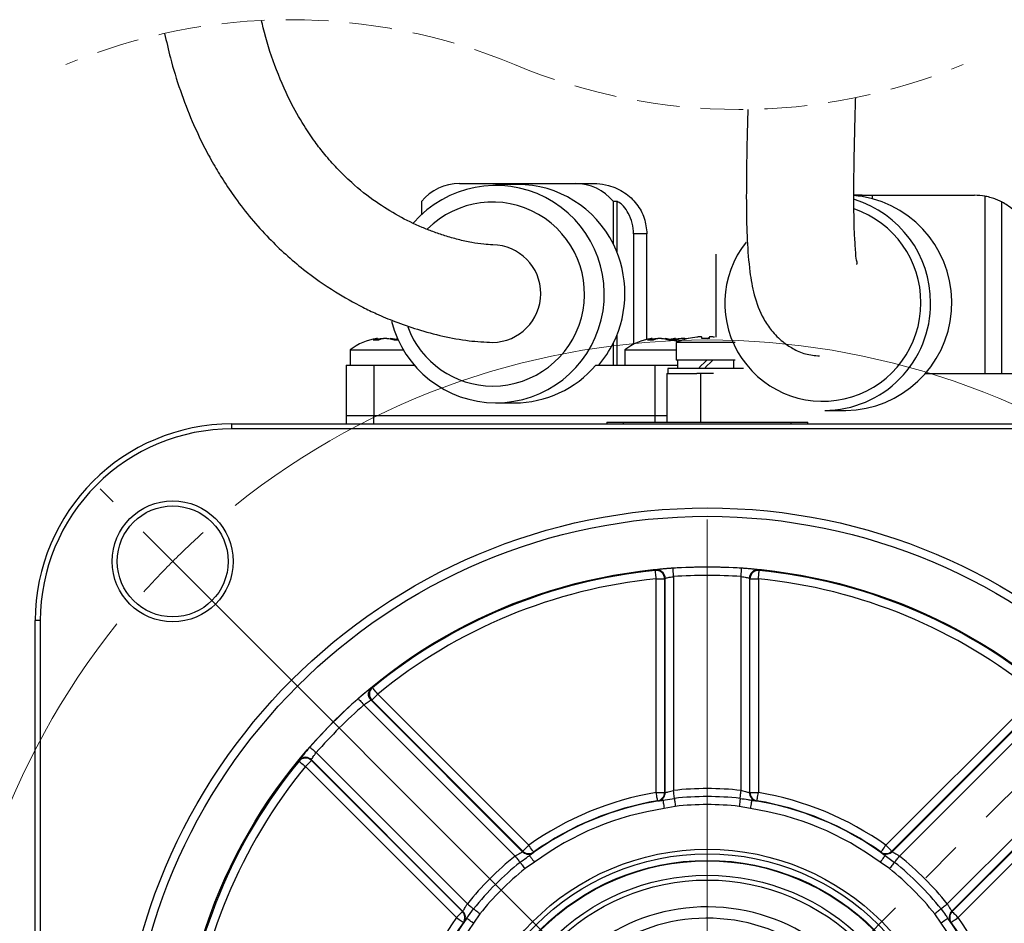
# Model space of a CAD drawing. Header units: millimetres. Extents: x 10 to 584, y 10 to 410.
# Tile 17 of 26: x 299 to 358, y 218 to 272. Entities that reach past the tile are written whole.
import ezdxf

# ---------------------------------------------------------------- set-up
doc = ezdxf.new("R2010")
doc.units = ezdxf.units.MM
doc.header["$LTSCALE"] = 2
for name, pattern in [('SLD-中心线', [34.29, 30.48, -1.27, 1.27, -1.27]), ('SLD-实线', [0]), ('SLD-虚线', [1.905, 1.27, -0.635])]:
    doc.linetypes.add(name, pattern=pattern)
doc.layers.add('细实线层', color=7, linetype='SLD-实线')
doc.styles.add('SLDTEXTSTYLE1', font='txt')
doc.dimstyles.new('SLDDIMSTYLE14', dxfattribs={"dimtxt": 5, "dimasz": 5, "dimexe": 0, "dimexo": 0.0625, "dimgap": 1.25, "dimtad": 2, "dimdec": 4, "dimlfac": 2, "dimzin": 12, "dimdsep": 46, "dimtxsty": 'SLDTEXTSTYLE1', "dimsah": 1, "dimcen": 0.09, "dimazin": 3, "dimtfac": 1, "dimtdec": 3, "dimtofl": 0, "dimtmove": 0, "dimatfit": 3, "dimfxl": 1, "dimfrac": 2, "dimtolj": 1, "dimtzin": 12, "dimarcsym": 0})

# ---------------------------------------------------------------- blocks, each defined once
blk = doc.blocks.new('SW_BROKEN_VIEW_1')
at = {"color": 0, "linetype": 'SLD-中心线'}
for p, q in [((0, 0), (63.8, -63.8)), ((0, -63.8), (63.6, -0.2))]:
    blk.add_line(p, q, dxfattribs=at)
blk = doc.blocks.new('_D_14')
at = {"layer": '细实线层'}
blk.add_line((340.315, 169.523), (340.315, 165.037), dxfattribs=at)
blk.add_arc((340.315, 207.969), 40.933, 225, 270, dxfattribs=at)
for points in [[(311.371, 179.025), (314.605, 175.135), (315.625, 176.287)], [(340.315, 167.037), (335.371, 168.108), (335.278, 166.572)]]:
    blk.add_solid(points, dxfattribs=at)
at = {"layer": '细实线层', "insert": (322.519, 177.144), "char_height": 5, "attachment_point": 1, "rotation": 339.41101, "style": 'SLDTEXTSTYLE1'}
blk.add_mtext('45°', dxfattribs=at)
blk = doc.blocks.new('SW_CENTERMARKSYMBOL_0')
at = {"color": 0, "linetype": 'SLD-实线', "lineweight": 18}
for p, q in [((-3.536, 67.175), (-4.313, 67.953)), ((31.82, 36.82), (31.82, 66.14)), ((0, 63.64), (-1.768, 65.407)), ((0, 63.64), (1.768, 61.872)), ((3.536, 60.104), (4.313, 59.326))]:
    blk.add_line(p, q, dxfattribs=at)
at = {"color": 0, "linetype": 'SLD-中心线', "lineweight": 0}
for start, end in [(51.36601, 128.63399), (141.3662, 218.63381)]:
    blk.add_arc((31.82, 31.82), 45, start, end, dxfattribs=at)
at = {"color": 0, "linetype": 'SLD-实线', "lineweight": 0}
for centre, radius, start, end in [((31.932, 31.698), 45.166, 131.82031, 134.99185), ((31.943, 31.706), 45.168, 135.00848, 138.17964)]:
    blk.add_arc(centre, radius, start, end, dxfattribs=at)

msp = doc.modelspace()

# ---------------------------------------------------------------- linework, layer by layer
at = {"color": 7, "linetype": 'SLD-实线', "lineweight": 25}
for p, q in [((325.565392, 262.269253), (332.459046, 262.269253)), ((329.012219, 262.219575), (327.709857, 262.219575)), ((332.459046, 262.269253), (333.599021, 262.269253)), ((349.53758, 261.569253), (349.038377, 261.569253)), ((349.53758, 261.490646), (349.53758, 261.569253)), ((349.53758, 261.569253), (350.151935, 261.569253)), ((350.151935, 261.359825), (350.151935, 261.569253)), ((350.151935, 261.569253), (356.215002, 261.569253)), ((356.844051, 261.51226), (356.844051, 250.969253)), ((323.300334, 261.19539), (323.300334, 260.431428)), ((334.941164, 261.19539), (334.724104, 261.19539)), ((334.724104, 258.653854), (334.724104, 261.19539)), ((357.835751, 261.171378), (357.835751, 250.969253)), ((336.718447, 259.269254), (335.931798, 259.269254)), ((335.931798, 259.269254), (335.931798, 252.710912)), ((336.718447, 252.995135), (336.718447, 259.269254)), ((340.815001, 258.069254), (340.815001, 253.123693)), ((320.677159, 252.944111), (320.677159, 253.043629)), ((321.433591, 253.043629), (321.433591, 253.011263)), ((334.724104, 251.469254), (334.724104, 252.785295)), ((337.024968, 252.944111), (337.024968, 253.043629)), ((337.781399, 253.043629), (337.781399, 253.011263)), ((338.414153, 252.944111), (338.414153, 253.043629)), ((338.465001, 252.815035), (338.465001, 251.769253)), ((341.965001, 252.815035), (338.465001, 252.815035)), ((340.434158, 253.044821), (340.434158, 253.133691)), ((340.435843, 253.133691), (340.435843, 253.044746)), ((319.055375, 252.367252), (319.055375, 251.469254)), ((319.055375, 252.367252), (322.225625, 252.367252)), ((335.403184, 252.367252), (335.403184, 251.469254)), ((335.403184, 252.367252), (338.465001, 252.367252)), ((318.815, 251.469254), (318.815, 248.469253)), ((318.815, 251.469254), (320.467705, 251.469254)), ((320.467705, 251.469254), (320.467705, 248.469253)), ((320.467705, 251.469254), (322.866768, 251.469254)), ((333.68166, 251.469254), (337.209437, 251.469254)), ((337.209437, 248.469253), (337.209437, 251.469254)), ((337.209437, 251.469254), (338.540001, 251.469254)), ((341.965001, 251.769253), (338.465001, 251.769253)), ((338.540001, 251.769253), (338.540001, 251.269254)), ((341.890001, 251.269254), (341.890001, 251.769253)), ((337.915001, 250.969253), (337.915001, 248.069254)), ((337.915001, 250.969253), (339.685349, 250.969253)), ((337.965001, 251.269254), (337.965001, 250.969253)), ((342.465001, 251.269254), (337.965001, 251.269254)), ((340.6867, 250.969253), (339.685349, 250.969253)), ((353.308487, 250.969253), (359.843303, 250.969253)), ((327.709857, 249.219573), (328.838571, 249.219573)), ((347.302506, 248.769253), (348.552773, 248.769253)), ((312.015001, 247.669253), (312.015001, 247.969254)), ((312.015001, 247.969254), (368.615002, 247.969254)), ((318.815, 248.469253), (318.815, 247.969254)), ((318.815, 248.469253), (320.467705, 248.469253)), ((320.467705, 248.469253), (337.209437, 248.469253)), ((334.333035, 248.069254), (334.333035, 247.969254)), ((334.333035, 248.069254), (335.333035, 248.069254)), ((335.315001, 248.069254), (335.315001, 247.969254)), ((335.315001, 248.069254), (345.315001, 248.069254)), ((337.209437, 248.469253), (337.915001, 248.469253)), ((345.296967, 248.069254), (346.296967, 248.069254)), ((345.315001, 247.969254), (345.315001, 248.069254)), ((346.296967, 247.969254), (346.296967, 248.069254)), ((368.615002, 247.669253), (312.015001, 247.669253)), ((337.274781, 238.751333), (337.774705, 238.751333)), ((337.274781, 226.041514), (337.274781, 238.751333)), ((337.774705, 238.751333), (337.774705, 226.041514)), ((337.806426, 226.030744), (337.806426, 238.786324)), ((338.30635, 238.884791), (338.30635, 226.160459)), ((342.323653, 226.160459), (342.323653, 238.884791)), ((342.823576, 238.786324), (342.823576, 226.030744)), ((342.855298, 226.041514), (342.855298, 238.751333)), ((342.855298, 238.751333), (343.355222, 238.751333)), ((343.355222, 238.751333), (343.355222, 226.041514)), ((300.615, 236.269254), (300.315002, 236.269254)), ((300.315002, 179.669257), (300.315002, 236.269254)), ((300.615, 236.269254), (300.615, 179.669257)), ((320.297873, 231.534045), (329.317429, 222.514487)), ((329.332244, 222.544532), (320.345044, 231.531731)), ((320.698544, 231.885231), (329.685744, 222.898032)), ((350.944259, 222.898032), (359.931458, 231.885231)), ((360.284958, 231.531731), (351.297759, 222.544532)), ((351.312573, 222.514487), (360.33213, 231.534045)), ((328.872209, 222.252707), (319.874745, 231.25017)), ((360.755257, 231.25017), (351.757794, 222.252707)), ((325.769768, 218.966826), (316.750212, 227.986384)), ((317.034083, 228.409509), (326.031546, 219.412047)), ((354.598456, 219.412047), (363.59592, 228.409509)), ((363.879791, 227.986384), (354.860234, 218.966826)), ((325.386223, 218.59851), (316.399023, 227.58571)), ((316.752521, 227.93921), (325.739722, 218.952011)), ((354.89028, 218.952011), (363.877481, 227.93921)), ((364.230979, 227.58571), (355.24378, 218.59851)), ((337.274781, 226.041514), (337.774705, 226.041514)), ((337.675003, 225.576765), (338.358698, 225.686371)), ((337.774705, 226.041514), (337.806426, 226.030744)), ((342.823576, 226.030744), (342.855298, 226.041514)), ((342.855298, 226.041514), (343.355222, 226.041514)), ((338.411046, 225.212283), (337.749139, 225.082311)), ((342.880863, 225.082311), (342.218956, 225.212283)), ((329.317429, 222.514487), (329.332244, 222.544532)), ((350.89863, 222.286403), (351.459579, 221.880461)), ((351.297759, 222.544532), (351.312573, 222.514487)), ((330.028581, 221.884351), (329.468639, 221.508215)), ((351.161364, 221.508215), (350.601421, 221.884351)), ((325.739722, 218.952011), (325.769768, 218.966826)), ((325.997851, 218.552883), (326.403793, 219.11383)), ((326.77604, 218.815617), (326.399905, 218.255672)), ((354.230098, 218.255672), (353.853962, 218.815617)), ((354.860234, 218.966826), (354.89028, 218.952011))]:
    msp.add_line(p, q, dxfattribs=at)
at = {"color": 8, "linetype": 'SLD-实线', "lineweight": 25}
for p, q in [((334.941164, 258.170019), (334.941164, 261.19539)), ((334.941164, 251.469254), (334.941164, 253.26913)), ((320.62831, 252.945609), (320.62831, 253.025803)), ((320.749082, 252.948213), (320.749082, 253.025803)), ((321.569506, 253.025803), (321.569506, 252.977125)), ((336.976119, 252.945609), (336.976119, 253.025803)), ((337.09689, 252.948213), (337.09689, 253.025803)), ((337.917316, 253.025803), (337.917316, 252.977125)), ((338.365304, 252.945609), (338.365304, 253.025803)), ((338.486075, 252.948213), (338.486075, 253.025803)), ((339.694645, 253.133607), (339.694645, 253.133691)), ((339.915001, 250.969253), (339.915001, 248.069254)), ((320.467705, 247.969254), (320.467705, 248.469253)), ((337.209437, 248.069254), (337.209437, 248.469253))]:
    msp.add_line(p, q, dxfattribs=at)
at = {"color": 7, "linetype": 'SLD-实线', "lineweight": 25, "flags": 128}
for points in [[(320.677159, 253.011263), (320.708238, 253.017842), (320.749082, 253.025803)], [(321.886683, 253.020249), (321.821004, 253.007912), (321.749967, 252.992959)], [(321.85863, 252.966798), (321.884846, 252.978483), (321.902281, 252.98582)], [(337.024968, 253.011263), (337.056047, 253.017842), (337.09689, 253.025803)], [(338.384886, 253.043204), (338.168813, 253.007912), (338.097776, 252.992959)], [(338.414153, 253.011263), (338.445233, 253.017842), (338.486075, 253.025803)], [(339.187264, 253.044711), (339.185946, 253.04684), (339.184979, 253.04836), (339.184363, 253.049272), (339.184095, 253.049576), (339.184095, 253.049576)], [(339.790849, 251.269254), (339.95549, 251.433839), (340.122748, 251.601068), (340.290936, 251.769253)], [(340.643551, 251.769253), (340.481324, 251.606944), (340.31353, 251.439109), (340.143678, 251.269254)], [(340.644402, 251.769253), (340.479873, 251.604668), (340.312674, 251.43744), (340.144489, 251.269254)], [(337.274781, 238.751333), (337.265298, 238.847341), (337.256173, 238.939743), (337.247746, 239.025059), (337.240335, 239.100091), (337.234219, 239.162016), (337.229628, 239.208504), (337.226733, 239.237815), (337.225644, 239.248838)], [(338.30635, 238.884791), (338.300095, 238.981064), (338.294075, 239.073719), (338.288516, 239.15927), (338.283628, 239.23451), (338.279594, 239.296603), (338.276565, 239.343222), (338.274655, 239.37261), (338.273937, 239.383663)], [(342.323653, 238.884791), (342.329908, 238.981064), (342.335928, 239.073719), (342.341486, 239.15927), (342.346374, 239.23451), (342.350409, 239.296603), (342.353438, 239.343222), (342.355347, 239.37261), (342.356065, 239.383663)], [(343.355222, 238.751333), (343.364704, 238.847341), (343.37383, 238.939743), (343.382257, 239.025059), (343.389667, 239.100091), (343.395783, 239.162016), (343.400375, 239.208504), (343.403269, 239.237815), (343.404358, 239.248838)], [(320.698544, 231.885231), (320.63736, 231.959827), (320.578478, 232.031613), (320.524106, 232.097901), (320.476292, 232.156198), (320.43683, 232.20431), (320.407203, 232.24043), (320.388526, 232.263199), (320.3815, 232.271764)], [(319.54491, 231.625847), (319.552217, 231.617521), (319.571648, 231.595393), (319.602469, 231.560286), (319.643524, 231.513526), (319.693269, 231.456868), (319.749834, 231.392443), (319.811093, 231.322668), (319.874745, 231.25017)], [(320.345044, 231.531731), (320.352877, 231.539565), (320.373703, 231.56039), (320.406735, 231.593422), (320.450734, 231.637425), (320.504049, 231.690738), (320.564671, 231.751359), (320.630325, 231.817014), (320.698544, 231.885231)], [(316.658408, 228.739347), (316.666734, 228.732038), (316.688864, 228.712607), (316.723969, 228.681783), (316.770729, 228.640731), (316.827387, 228.590987), (316.891812, 228.534422), (316.961585, 228.47316), (317.034083, 228.409509)], [(316.012491, 227.902755), (316.021055, 227.895729), (316.043826, 227.877054), (316.079946, 227.847426), (316.128057, 227.807964), (316.186352, 227.760147), (316.25264, 227.705776), (316.32443, 227.646894), (316.399023, 227.58571)], [(316.399023, 227.58571), (316.467241, 227.653927), (316.532895, 227.719582), (316.593519, 227.780207), (316.646831, 227.83352), (316.690831, 227.877519), (316.723865, 227.910552), (316.744689, 227.931376), (316.752521, 227.93921)], [(337.357725, 225.54846), (337.356008, 225.558664), (337.351205, 225.587218), (337.343497, 225.633039), (337.333177, 225.694384), (337.320638, 225.768923), (337.306356, 225.853819), (337.290874, 225.945848), (337.274781, 226.041514)], [(338.358698, 225.686371), (338.355449, 225.715793), (338.350973, 225.756328), (338.345382, 225.806966), (338.338815, 225.86644), (338.331436, 225.933264), (338.323431, 226.005766), (338.314998, 226.082131), (338.30635, 226.160459)], [(338.358698, 225.686371), (338.361947, 225.656948), (338.366423, 225.61641), (338.372014, 225.565772), (338.378581, 225.506298), (338.38596, 225.439477), (338.393965, 225.366975), (338.402398, 225.290607), (338.411046, 225.212283)], [(342.271304, 225.686371), (342.268056, 225.656948), (342.263579, 225.61641), (342.257988, 225.565772), (342.251421, 225.506298), (342.244043, 225.439477), (342.236037, 225.366975), (342.227605, 225.290607), (342.218956, 225.212283)], [(342.271304, 225.686371), (342.274553, 225.715793), (342.279029, 225.756328), (342.284621, 225.806966), (342.291188, 225.86644), (342.298566, 225.933264), (342.306572, 226.005766), (342.315004, 226.082131), (342.323653, 226.160459)], [(343.272277, 225.54846), (343.273994, 225.558664), (343.278798, 225.587218), (343.286506, 225.633039), (343.296825, 225.694384), (343.309364, 225.768923), (343.323646, 225.853819), (343.339128, 225.945848), (343.355222, 226.041514)], [(337.675003, 225.576765), (337.676537, 225.566532), (337.680831, 225.537896), (337.68772, 225.491944), (337.696944, 225.430425), (337.708152, 225.355677), (337.720917, 225.270539), (337.734755, 225.178249), (337.749139, 225.082311)], [(342.954999, 225.576765), (342.953465, 225.566532), (342.949172, 225.537896), (342.942282, 225.491944), (342.933058, 225.430425), (342.921851, 225.355677), (342.909085, 225.270539), (342.895248, 225.178249), (342.880863, 225.082311)], [(329.332244, 222.544532), (329.340077, 222.552366), (329.360901, 222.57319), (329.393935, 222.606222), (329.437935, 222.650222), (329.491248, 222.703538), (329.551871, 222.76416), (329.617526, 222.829814), (329.685744, 222.898032)], [(329.975735, 222.490742), (329.969733, 222.499169), (329.952939, 222.522757), (329.925989, 222.560606), (329.889909, 222.611281), (329.84607, 222.672853), (329.796137, 222.742985), (329.74201, 222.819007), (329.685744, 222.898032)], [(350.654268, 222.490742), (350.66027, 222.499169), (350.677065, 222.522757), (350.704013, 222.560606), (350.740094, 222.611281), (350.783932, 222.672853), (350.833865, 222.742985), (350.887992, 222.819007), (350.944259, 222.898032)], [(350.944259, 222.898032), (351.012477, 222.829814), (351.078131, 222.76416), (351.138755, 222.703538), (351.192067, 222.650222), (351.236068, 222.606222), (351.269101, 222.57319), (351.289925, 222.552366), (351.297759, 222.544532)], [(328.872209, 222.252707), (328.921477, 222.191206), (328.969515, 222.131244), (329.01512, 222.074318), (329.057153, 222.021851), (329.094565, 221.975155), (329.126417, 221.935391), (329.151916, 221.903562), (329.170424, 221.880461)], [(329.731372, 222.286403), (329.737523, 222.278084), (329.754735, 222.254797), (329.782356, 222.217436), (329.819334, 222.167413), (329.864265, 222.106631), (329.91544, 222.037404), (329.970915, 221.962358), (330.028581, 221.884351)], [(350.89863, 222.286403), (350.89248, 222.278084), (350.875267, 222.254797), (350.847647, 222.217436), (350.810668, 222.167413), (350.765739, 222.106631), (350.714563, 222.037404), (350.659087, 221.962358), (350.601421, 221.884351)], [(351.459579, 221.880461), (351.478086, 221.903562), (351.503586, 221.935391), (351.535438, 221.975155), (351.572849, 222.021851), (351.614882, 222.074318), (351.660487, 222.131244), (351.708525, 222.191206), (351.757794, 222.252707)], [(329.468639, 221.508215), (329.41937, 221.569716), (329.371332, 221.629679), (329.325727, 221.686605), (329.283694, 221.739072), (329.246284, 221.785768), (329.21443, 221.825532), (329.188932, 221.857361), (329.170424, 221.880461)], [(351.459579, 221.880461), (351.441071, 221.857361), (351.415572, 221.825532), (351.38372, 221.785768), (351.346308, 221.739072), (351.304275, 221.686605), (351.25867, 221.629679), (351.210632, 221.569716), (351.161364, 221.508215)], [(326.031546, 219.412047), (326.093047, 219.362776), (326.153009, 219.314738), (326.209936, 219.269133), (326.262404, 219.227101), (326.309102, 219.189692), (326.348863, 219.157837), (326.380692, 219.132337), (326.403793, 219.11383)], [(354.226209, 219.11383), (354.249311, 219.132337), (354.281141, 219.157837), (354.320901, 219.189692), (354.367598, 219.227101), (354.420066, 219.269133), (354.476993, 219.314738), (354.536956, 219.362776), (354.598456, 219.412047)], [(325.386223, 218.59851), (325.454441, 218.666728), (325.520095, 218.732382), (325.580718, 218.793008), (325.634032, 218.84632), (325.678031, 218.89032), (325.711064, 218.923352), (325.731888, 218.944176), (325.739722, 218.952011)], [(326.77604, 218.815617), (326.71454, 218.864884), (326.654578, 218.912921), (326.597651, 218.958526), (326.545183, 219.000562), (326.498484, 219.037972), (326.458724, 219.069823), (326.426895, 219.095323), (326.403793, 219.11383)], [(354.226209, 219.11383), (354.203107, 219.095323), (354.171278, 219.069823), (354.131518, 219.037972), (354.08482, 219.000562), (354.032352, 218.958526), (353.975425, 218.912921), (353.915462, 218.864884), (353.853962, 218.815617)], [(354.89028, 218.952011), (354.898114, 218.944176), (354.918938, 218.923352), (354.95197, 218.89032), (354.995972, 218.84632), (355.049284, 218.793008), (355.109908, 218.732382), (355.175562, 218.666728), (355.24378, 218.59851)], [(325.386223, 218.59851), (325.465248, 218.542244), (325.541271, 218.488119), (325.6114, 218.438185), (325.672973, 218.394346), (325.723646, 218.358266), (325.761497, 218.331318), (325.785085, 218.31452), (325.793514, 218.308519)], [(326.399905, 218.255672), (326.321895, 218.313339), (326.24685, 218.368816), (326.177622, 218.419991), (326.116842, 218.464922), (326.06682, 218.501899), (326.029456, 218.529518), (326.006171, 218.546733), (325.997851, 218.552883)], [(354.632151, 218.552883), (354.623831, 218.546733), (354.600546, 218.529518), (354.563182, 218.501899), (354.51316, 218.464922), (354.45238, 218.419991), (354.383152, 218.368816), (354.308107, 218.313339), (354.230098, 218.255672)], [(354.836488, 218.308519), (354.844918, 218.31452), (354.868505, 218.331318), (354.906356, 218.358266), (354.957029, 218.394346), (355.018601, 218.438185), (355.088731, 218.488119), (355.164753, 218.542244), (355.24378, 218.59851)]]:
    msp.add_lwpolyline(points, dxfattribs=at)
at = {"color": 7, "linetype": 'SLD-实线', "lineweight": 25}
for centre, radius in [((308.495197, 239.789058), 3.599999), ((308.495196, 239.789061), 3.300001), ((340.315001, 207.969255), 35), ((340.315001, 207.969257), 34.5), ((340.315001, 207.969254), 31.489528), ((340.315001, 207.969253), 14.691121), ((340.315001, 207.969254), 14.419229), ((340.315001, 207.969254), 14.028107), ((340.315001, 207.969253), 13.999999), ((340.315001, 207.969255), 13.142373), ((340.315003, 207.969252), 12.859898)]:
    msp.add_circle(centre, radius, dxfattribs=at)
at = {"color": 7, "linetype": 'SLD-虚线', "lineweight": 18}
for centre, start, end in [((315.48486, 237.293283), 67.38013505, 112.61986495), ((342.195756, 301.399433), 247.38013505, 292.61986495)]:
    msp.add_arc(centre, 34.724165, start, end, dxfattribs=at)
at = {"color": 7, "linetype": 'SLD-实线', "lineweight": 25}
for centre, radius, start, end in [((327.716036, 255.687826), 6.468256, 269.9452693, 139.05019376), ((325.570718, 259.332288), 2.93697, 90.10389765, 140.62732701), ((328.992281, 255.829875), 6.38973, 26.22874149, 89.82121846), ((332.45372, 259.332287), 2.936971, 39.37267837, 89.89608784), ((348.467479, 255.174671), 6.405986, 270.76289647, 80.38382785), ((348.552905, 255.361844), 6.207399, 80.87265525, 85.49964701), ((356.215005, 258.069304), 3.499949, 79.64596908, 90.00005083), ((347.21373, 255.196335), 6.391604, 359.75722861, 73.11373181), ((328.825723, 255.719574), 6.587936, 333.55093816, 26.44906184), ((347.260271, 255.114354), 6.345242, 270.3813671, 0.49572726), ((327.749235, 255.64699), 6.427537, 194.17288474, 269.64898609), ((321.055379, 249.869248), 3.200006, 97.31588913, 128.68220516), ((320.935915, 251.953111), 1.115925, 106.00077171, 117.70083908), ((320.576234, 250.434533), 2.511645, 86.36902947, 93.63097053), ((321.253996, 251.953221), 1.115808, 106.00015472, 117.70145607), ((320.940347, 250.75849), 2.306127, 71.16559729, 79.47312559), ((321.055226, 249.868538), 3.200729, 74.35371629, 82.57070507), ((321.148223, 250.758636), 2.305977, 71.16532576, 79.47339711), ((321.788762, 251.87286), 1.073319, 84.44391582, 95.55608418), ((328.898777, 255.686144), 6.507639, 319.6097154, 333.52798631), ((337.40319, 249.869244), 3.200011, 97.31591979, 128.68218052), ((337.283698, 251.953179), 1.115852, 106.00044328, 117.7012548), ((336.924043, 250.434545), 2.511633, 86.36902023, 93.63097977), ((337.601826, 251.953168), 1.115864, 106.0005053, 117.70119279), ((337.288177, 250.758579), 2.306036, 71.16541398, 79.4732583), ((337.403164, 249.869175), 3.20008, 68.83270376, 82.57152212), ((337.496017, 250.758582), 2.306032, 71.16540725, 79.47326503), ((338.13657, 251.872842), 1.073337, 84.4439786, 95.5560214), ((338.665356, 251.974571), 1.093216, 105.93025445, 114.82111589), ((338.311442, 250.374429), 2.571743, 86.41411601, 90.64011994), ((340.214941, 248.669406), 4.499837, 103.24321316, 112.88542072), ((338.991008, 251.953178), 1.115853, 106.000442, 117.70124518), ((340.214666, 248.669135), 4.49474, 96.64373586, 103.22274612), ((340.215379, 248.669135), 4.494739, 96.64373549, 103.22274649), ((340.211769, 248.144707), 4.90487, 89.96252877, 92.55245584), ((326.088801, 252.960523), 13.908121, 0.346823, 0.71340232), ((340.216667, 248.074036), 4.975541, 87.4657701, 92.5342299), ((354.336888, 252.960563), 13.903807, 179.28654081, 179.65323387), ((326.533114, 252.960563), 13.903807, 0.34676613, 0.71345919), ((328.827683, 255.580929), 6.361365, 270.09806466, 319.73294679), ((312.015004, 236.269252), 11.700002, 90.00001576, 179.99999336), ((312.014998, 236.269255), 11.399998, 89.99998551, 180.00000513), ((340.315016, 207.96922), 31.43181, 95.64059737, 129.35940685), ((337.274597, 238.751131), 0.500108, 0.02305785, 95.61729348), ((340.315001, 207.968895), 31.481004, 86.28263284, 93.71736716), ((343.323682, 238.786122), 0.500106, 84.447219, 179.97685621), ((343.355406, 238.751131), 0.500108, 84.38271467, 179.976934), ((340.314987, 207.96922), 31.43181, 50.64059315, 84.35940263), ((340.314998, 207.969258), 30.931845, 95.64057211, 129.35942357), ((337.306376, 238.786138), 0.50005, 0.02131339, 41.38654638), ((340.315001, 207.969526), 30.98045, 86.28255792, 93.71744208), ((340.315004, 207.969258), 30.931845, 50.6405765, 84.35942725), ((320.698818, 231.885218), 0.500109, 129.38280062, 224.97671837), ((340.314782, 207.969459), 31.480348, 131.28253623, 138.7174268), ((320.651555, 231.887477), 0.500006, 197.75275238, 224.97973692), ((340.314933, 207.969306), 30.980637, 131.28256228, 138.71740015), ((316.399036, 227.585436), 0.500108, 45.02335662, 140.61713856), ((316.396754, 227.632656), 0.500056, 45.02189989, 87.06097591), ((340.314992, 207.969256), 31.431766, 140.64056832, 174.35942186), ((340.315009, 207.969247), 30.931861, 140.64057855, 174.35940966), ((340.315001, 207.969036), 18.301981, 83.69906763, 96.30093237), ((340.314988, 207.969285), 18.326165, 99.54919357, 125.45080552), ((337.274668, 226.04155), 0.500036, 279.56121339, 359.99579789), ((337.306363, 226.030793), 0.500063, 327.60776896, 359.9943713), ((340.315001, 207.96932), 17.824731, 83.69896975, 96.30103025), ((343.32363, 226.030791), 0.500054, 180.00538074, 213.14032895), ((343.355334, 226.041551), 0.500036, 180.0042219, 260.43875105), ((340.315013, 207.96928), 18.32617, 54.54919858, 80.45080606), ((340.315021, 207.969221), 17.804363, 98.5272221, 126.47281597), ((340.314976, 207.969302), 17.826165, 99.54916513, 125.45080468), ((340.315017, 207.96922), 17.304382, 98.52721007, 126.47279984), ((340.315001, 207.968987), 17.348092, 83.69908993, 96.30091007), ((340.314985, 207.96922), 17.304382, 53.52720028, 81.4727892), ((340.314979, 207.969215), 17.804368, 53.52718871, 81.47277322), ((340.315026, 207.969302), 17.826164, 54.54919518, 80.45083565), ((340.314924, 207.969322), 18.301662, 128.69893979, 141.30102265), ((329.671017, 222.86816), 0.500109, 225.00690685, 258.13840031), ((329.685795, 222.898132), 0.500032, 225.00401964, 305.43947631), ((350.944208, 222.898132), 0.500032, 234.56052369, 314.99598036), ((350.959007, 222.868126), 0.500069, 282.60851048, 314.99413398), ((340.315078, 207.969322), 18.301662, 38.69897735, 51.30106021), ((340.314954, 207.969304), 17.824726, 128.69897604, 141.30104325), ((340.315049, 207.969304), 17.824726, 38.69895675, 51.30102396), ((340.315189, 207.969066), 17.34809, 128.69908885, 141.30091115), ((340.31489, 207.969143), 17.347982, 38.69904933, 51.30095067), ((340.315001, 207.969253), 11.266217, 15.44319505, 303.15762179), ((325.386118, 218.598457), 0.500036, 324.56106079, 44.99592358), ((325.416193, 218.613266), 0.500008, 324.46746925, 20.23790528), ((355.213909, 218.613239), 0.50011, 135.0071077, 168.13835041), ((355.243886, 218.598458), 0.500037, 135.00432343, 215.4388569), ((340.314969, 207.969266), 18.326165, 144.549192, 170.45079773), ((340.31501, 207.96925), 17.804335, 143.52718011, 171.47281384), ((340.314973, 207.969265), 17.826187, 144.54919826, 170.45080789), ((340.314993, 207.969255), 17.304336, 143.52716756, 171.47282517), ((340.315001, 207.969254), 10.589252, 16.45762348, 303.15762149), ((340.315009, 207.969255), 17.304336, 8.52717483, 36.47283244), ((340.314966, 207.969239), 17.804363, 8.52720876, 36.47279729), ((340.31503, 207.969265), 17.826187, 9.54919211, 35.45080174), ((340.315033, 207.969266), 18.326165, 9.54920227, 35.450808)]:
    msp.add_arc(centre, radius, start, end, dxfattribs=at)
at = {"color": 8, "linetype": 'SLD-实线', "lineweight": 25}
for centre, radius, start, end in [((327.531344, 255.692613), 5.473042, 270.05093462, 134.96377556), ((347.144985, 255.203493), 5.881163, 359.66642149, 70.99338763), ((327.502021, 255.719619), 2.900207, 270.61107094, 89.23900339), ((347.19076, 255.15209), 5.835313, 141.49041527, 0.16852277), ((327.559537, 255.640258), 5.420734, 200.5667689, 269.75343732), ((337.306321, 238.786135), 0.500094, 41.38263648, 95.55301709), ((320.651637, 231.887531), 0.5001, 129.44682106, 197.75577951), ((316.396714, 227.632622), 0.500091, 87.05659186, 140.55275607), ((337.306415, 226.030735), 0.499988, 279.46688202, 327.61019784), ((343.323584, 226.030729), 0.499982, 213.13727639, 260.53330425), ((329.670995, 222.868031), 0.499978, 258.13782986, 305.53396074), ((350.959003, 222.868019), 0.499966, 234.46560038, 282.61157208), ((325.416119, 218.613254), 0.500081, 20.23624108, 44.99375963), ((355.2138, 218.613263), 0.499999, 168.13850204, 215.53286526)]:
    msp.add_arc(centre, radius, start, end, dxfattribs=at)
at = {"color": 7, "linetype": 'SLD-实线', "lineweight": 25}
for points, knots in [([(327.538155, 258.619573), (327.365115, 258.628356), (326.946633, 258.649596), (326.260373, 258.761029), (325.483749, 258.929798), (324.714558, 259.148846), (324.001008, 259.393648), (323.070316, 259.764592), (321.920168, 260.320148), (320.507889, 261.201812), (319.288211, 262.165206), (318.289068, 263.138861), (317.568764, 263.954538), (316.912946, 264.801498), (316.211181, 265.841417), (315.366202, 267.343867), (314.540604, 269.286318), (314.019096, 270.918738), (313.815931, 271.827179), (313.782714, 271.975704)], [0, 0, 0, 0, 0.02528313, 0.061144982, 0.101323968, 0.141294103, 0.177831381, 0.211419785, 0.2875394, 0.36394685, 0.454085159, 0.513857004, 0.567427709, 0.612831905, 0.670167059, 0.750454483, 0.86409682, 0.977780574, 1, 1, 1, 1]), ([(308.011849, 271.203778), (308.121175, 270.717594), (308.37897, 269.571159), (308.923292, 267.818668), (309.590569, 266.074349), (310.269973, 264.616938), (310.892052, 263.461483), (311.522549, 262.418534), (312.261053, 261.330733), (313.166416, 260.16552), (314.477237, 258.708459), (316.133395, 257.21228), (318.036882, 255.874317), (319.520451, 255.042915), (320.707024, 254.473895), (321.786287, 254.022161), (323.103318, 253.563998), (324.577083, 253.173902), (326.071926, 252.890365), (327.066684, 252.84221), (327.534264, 252.819575)], [0, 0, 0, 0, 0.0517476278, 0.1220223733, 0.190374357, 0.2455967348, 0.2889177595, 0.3266204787, 0.3721380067, 0.4254092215, 0.4797569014, 0.5755558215, 0.656492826, 0.7209328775, 0.7519573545, 0.7931472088, 0.8423956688, 0.8966583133, 0.9514249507, 1, 1, 1, 1]), ([(349.21207, 257.452692), (349.216802, 257.461162), (349.258813, 257.536361), (349.151978, 257.792905), (349.152009, 258.340687), (349.065584, 259.169515), (349.05099, 260.11847), (349.038185, 260.969928), (349.037195, 261.80047), (349.043942, 262.789109), (349.068276, 264.325429), (349.105438, 265.898771), (349.136909, 267.026579), (349.146717, 267.37809)], [0, 0, 0, 0, 0.002897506, 0.025724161, 0.073619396, 0.173041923, 0.274100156, 0.360911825, 0.429955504, 0.524876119, 0.659377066, 0.893835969, 1, 1, 1, 1]), ([(342.726141, 266.679319), (342.715565, 266.28731), (342.685279, 265.164689), (342.646234, 263.231129), (342.62908, 261.028744), (342.673065, 258.926973), (342.804798, 257.17808), (343.080942, 255.592552), (343.521768, 254.401893), (344.145669, 253.481366), (344.735135, 252.89041), (345.417879, 252.421627), (346.15325, 252.08706), (346.712932, 252.036595), (346.995832, 252.011086)], [0, 0, 0, 0, 0.070181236, 0.200982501, 0.34611001, 0.464302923, 0.577169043, 0.659593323, 0.751917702, 0.801529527, 0.85767549, 0.900073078, 0.949490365, 1, 1, 1, 1]), ([(333.599021, 262.269253), (333.60423, 262.269245), (333.648217, 262.269176), (333.929776, 262.262541), (334.552793, 262.166689), (335.403618, 261.778384), (336.136913, 261.086544), (336.624223, 260.22519), (336.68699, 259.588398), (336.718447, 259.269254)], [0, 0, 0, 0, 0.003267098, 0.027588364, 0.176621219, 0.395374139, 0.602402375, 0.800733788, 1, 1, 1, 1]), ([(357.835751, 261.171378), (357.805315, 261.186937), (357.716773, 261.232201), (357.539396, 261.31189), (357.279598, 261.408348), (357.036656, 261.474967), (356.883037, 261.504712), (356.844051, 261.51226)], [0, 0, 0, 0, 0.09744097, 0.283466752, 0.553954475, 0.886800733, 1, 1, 1, 1]), ([(335.931798, 259.269254), (335.915522, 259.488328), (335.883712, 259.916512), (335.652492, 260.480995), (335.367177, 260.87272), (335.135421, 261.11757), (334.988057, 261.176604), (334.941164, 261.19539)], [0, 0, 0, 0, 0.289505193, 0.565841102, 0.791284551, 0.933583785, 1, 1, 1, 1]), ([(359.172145, 259.9415), (359.028246, 260.141265), (358.764453, 260.507469), (358.321621, 260.877469), (358.013379, 261.07622), (357.870527, 261.152748), (357.835751, 261.171378)], [0, 0, 0, 0, 0.400987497, 0.73508108, 0.935509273, 1, 1, 1, 1]), ([(320.62831, 253.025803), (320.632493, 253.027004), (320.640317, 253.029251), (320.651182, 253.032558), (320.660319, 253.035565), (320.66743, 253.038062), (320.672705, 253.040387), (320.67557, 253.041683), (320.677719, 253.043752), (320.673279, 253.045976), (320.668062, 253.044758), (320.65954, 253.044563), (320.646223, 253.042983), (320.630512, 253.040946), (320.617993, 253.039007), (320.613282, 253.038277)], [0, 0, 0, 0, 0.111534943, 0.208643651, 0.291388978, 0.357274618, 0.403988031, 0.433877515, 0.447928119, 0.460718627, 0.53254075, 0.59471881, 0.675154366, 0.877765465, 1, 1, 1, 1]), ([(320.749082, 253.025803), (320.75608, 253.027049), (320.770431, 253.029603), (320.792672, 253.0329), (320.816045, 253.035912), (320.84011, 253.03851), (320.864584, 253.04069), (320.889322, 253.042449), (320.914526, 253.043755), (320.939548, 253.044731), (320.956166, 253.04476), (320.96424, 253.044774)], [0, 0, 0, 0, 0.098597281, 0.202194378, 0.311854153, 0.425497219, 0.537925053, 0.652684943, 0.769499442, 0.888013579, 1, 1, 1, 1]), ([(321.361668, 253.025803), (321.35467, 253.027049), (321.340319, 253.029603), (321.318078, 253.0329), (321.294705, 253.035913), (321.270641, 253.03851), (321.246166, 253.040691), (321.221428, 253.042443), (321.196224, 253.043778), (321.163133, 253.044928), (321.130477, 253.0452), (321.098534, 253.044562), (321.068466, 253.043359), (321.039674, 253.041321), (321.012428, 253.03836), (320.995125, 253.035982), (320.976672, 253.032903), (320.961065, 253.029752), (320.949904, 253.02674), (320.946435, 253.025803)], [0, 0, 0, 0, 0.051034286, 0.104656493, 0.161416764, 0.220238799, 0.278431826, 0.337836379, 0.398295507, 0.459638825, 0.575567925, 0.632713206, 0.689027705, 0.791626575, 0.839867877, 0.885796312, 0.917004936, 0.974196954, 1, 1, 1, 1]), ([(321.433639, 253.043629), (321.433623, 253.043651), (321.433304, 253.044085), (321.438345, 253.045892), (321.442383, 253.044787), (321.45131, 253.044553), (321.464445, 253.042992), (321.480362, 253.040921), (321.4984, 253.038155), (321.512892, 253.035807), (321.531817, 253.032608), (321.550297, 253.029339), (321.564523, 253.02672), (321.569506, 253.025803)], [0, 0, 0, 0, 0.000592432, 0.011443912, 0.072452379, 0.125257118, 0.193567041, 0.365634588, 0.471793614, 0.591466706, 0.685092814, 0.889693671, 1, 1, 1, 1]), ([(336.976119, 253.025803), (336.980301, 253.027004), (336.988126, 253.029251), (336.998991, 253.032558), (337.008127, 253.035565), (337.015239, 253.038061), (337.020513, 253.040388), (337.02338, 253.041682), (337.025526, 253.043752), (337.02109, 253.045978), (337.01587, 253.044757), (337.007348, 253.044563), (336.994031, 253.042983), (336.978321, 253.040946), (336.965801, 253.039007), (336.96109, 253.038277)], [0, 0, 0, 0, 0.111529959, 0.208645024, 0.291387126, 0.357276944, 0.403985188, 0.433883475, 0.447926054, 0.460707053, 0.532533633, 0.59472005, 0.675156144, 0.877760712, 1, 1, 1, 1]), ([(337.09689, 253.025803), (337.103888, 253.027049), (337.118239, 253.029603), (337.14048, 253.0329), (337.163854, 253.035913), (337.187918, 253.03851), (337.212393, 253.04069), (337.23713, 253.042449), (337.262334, 253.043755), (337.287356, 253.044731), (337.303974, 253.04476), (337.312048, 253.044774)], [0, 0, 0, 0, 0.0985953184, 0.202196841, 0.3118535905, 0.42549791, 0.5379248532, 0.6526913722, 0.769499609, 0.8880150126, 1, 1, 1, 1]), ([(337.709477, 253.025803), (337.702479, 253.027049), (337.688128, 253.029603), (337.665887, 253.0329), (337.642513, 253.035913), (337.618449, 253.03851), (337.593974, 253.040691), (337.569236, 253.042443), (337.544033, 253.043778), (337.510942, 253.044928), (337.478286, 253.0452), (337.446343, 253.044562), (337.416274, 253.043359), (337.387483, 253.041321), (337.360236, 253.038361), (337.342933, 253.035982), (337.32448, 253.032903), (337.308873, 253.029752), (337.297713, 253.02674), (337.294243, 253.025803)], [0, 0, 0, 0, 0.051033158, 0.104657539, 0.161416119, 0.22023895, 0.278431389, 0.337834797, 0.398295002, 0.459638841, 0.575566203, 0.632713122, 0.689028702, 0.791626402, 0.839868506, 0.885796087, 0.917005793, 0.974197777, 1, 1, 1, 1]), ([(337.781449, 253.043629), (337.781432, 253.043651), (337.781111, 253.044084), (337.786159, 253.045895), (337.79019, 253.044786), (337.79912, 253.044553), (337.812253, 253.042992), (337.82817, 253.04092), (337.846208, 253.038155), (337.8607, 253.035807), (337.879626, 253.032608), (337.898106, 253.029339), (337.912332, 253.02672), (337.917316, 253.025803)], [0, 0, 0, 0, 0.000594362, 0.011449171, 0.07244714, 0.125258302, 0.193566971, 0.365626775, 0.471795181, 0.591460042, 0.685083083, 0.889688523, 1, 1, 1, 1]), ([(338.365304, 253.025803), (338.369487, 253.027004), (338.377311, 253.029251), (338.388176, 253.032558), (338.397313, 253.035565), (338.404425, 253.038061), (338.409698, 253.040388), (338.412565, 253.041682), (338.414712, 253.043752), (338.410275, 253.045978), (338.405055, 253.044757), (338.396533, 253.044563), (338.383217, 253.042983), (338.367506, 253.040946), (338.354987, 253.039007), (338.350275, 253.038277)], [0, 0, 0, 0, 0.111529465, 0.208644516, 0.291386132, 0.357276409, 0.403985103, 0.433882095, 0.447925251, 0.460706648, 0.532533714, 0.594719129, 0.675154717, 0.877759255, 1, 1, 1, 1]), ([(338.486075, 253.025803), (338.493073, 253.027049), (338.507424, 253.029603), (338.529665, 253.0329), (338.553039, 253.035913), (338.577103, 253.03851), (338.601578, 253.04069), (338.626316, 253.042449), (338.65152, 253.043755), (338.676542, 253.044731), (338.69316, 253.04476), (338.701233, 253.044774)], [0, 0, 0, 0, 0.098595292, 0.202197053, 0.31185324, 0.425498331, 0.537924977, 0.652691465, 0.769499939, 0.888015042, 1, 1, 1, 1]), ([(339.098662, 253.025803), (339.091664, 253.027049), (339.077313, 253.029603), (339.055072, 253.0329), (339.031699, 253.035913), (339.007635, 253.03851), (338.98316, 253.040691), (338.958422, 253.042443), (338.933218, 253.043778), (338.900127, 253.044928), (338.867472, 253.0452), (338.835528, 253.044562), (338.805459, 253.043359), (338.776668, 253.041321), (338.749421, 253.038361), (338.732118, 253.035982), (338.713665, 253.032903), (338.698059, 253.029752), (338.686898, 253.02674), (338.683428, 253.025803)], [0, 0, 0, 0, 0.051033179, 0.104657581, 0.161416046, 0.22023904, 0.278431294, 0.337834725, 0.398295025, 0.459638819, 0.575566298, 0.632713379, 0.689028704, 0.791626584, 0.839868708, 0.885796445, 0.917006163, 0.974198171, 1, 1, 1, 1]), ([(339.995844, 253.133691), (339.990359, 253.137244), (339.971046, 253.149752), (339.921075, 253.146739), (339.850748, 253.148197), (339.7719, 253.141842), (339.718449, 253.13615), (339.695358, 253.133691)], [0, 0, 0, 0, 0.063659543, 0.224124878, 0.468586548, 0.770436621, 1, 1, 1, 1]), ([(340.735357, 253.133691), (340.702606, 253.137042), (340.640758, 253.14337), (340.555321, 253.149439), (340.493199, 253.145835), (340.450328, 253.148199), (340.438416, 253.136268), (340.435843, 253.133691)], [0, 0, 0, 0, 0.326526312, 0.616639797, 0.836245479, 0.964635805, 1, 1, 1, 1]), ([(337.225644, 239.248838), (337.231563, 239.255266), (337.242322, 239.266949), (337.253086, 239.278628), (337.257928, 239.283881)], [0, 0, 0, 0, 0.550157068, 1, 1, 1, 1]), ([(338.273937, 239.383663), (338.204823, 239.37899), (338.02948, 239.367133), (337.768298, 239.344602), (337.5716, 239.326591), (337.481275, 239.315442), (337.476718, 239.31488)], [0, 0, 0, 0, 0.259684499, 0.658817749, 0.98278781, 1, 1, 1, 1]), ([(343.224417, 239.306658), (343.222661, 239.306899), (343.145457, 239.317514), (342.968246, 239.334289), (342.680688, 239.361301), (342.468489, 239.375919), (342.356065, 239.383663)], [0, 0, 0, 0, 0.0061000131, 0.268153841, 0.6122629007, 1, 1, 1, 1]), ([(343.372074, 239.283881), (343.377994, 239.277458), (343.388758, 239.26578), (343.399516, 239.254096), (343.404358, 239.248838)], [0, 0, 0, 0, 0.5499845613, 1, 1, 1, 1]), ([(337.806426, 238.786324), (337.801199, 238.78056), (337.790623, 238.768898), (337.780051, 238.757232), (337.774705, 238.751333)], [0, 0, 0, 0, 0.494245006, 1, 1, 1, 1]), ([(337.806426, 238.786324), (337.816683, 238.79042), (337.853571, 238.805152), (337.935209, 238.821361), (338.057055, 238.847209), (338.185879, 238.868337), (338.272335, 238.880145), (338.30635, 238.884791)], [0, 0, 0, 0, 0.064856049, 0.2332509, 0.48699384, 0.79816036, 1, 1, 1, 1]), ([(342.323653, 238.884791), (342.378977, 238.876994), (342.483599, 238.862248), (342.625575, 238.837585), (342.732001, 238.812198), (342.796229, 238.800305), (342.819697, 238.788308), (342.823576, 238.786324)], [0, 0, 0, 0, 0.328508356, 0.621227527, 0.845320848, 0.974426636, 1, 1, 1, 1]), ([(342.855298, 238.751333), (342.849951, 238.757232), (342.839379, 238.768898), (342.828803, 238.78056), (342.823576, 238.786324)], [0, 0, 0, 0, 0.505754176, 1, 1, 1, 1]), ([(320.213378, 232.185412), (320.211965, 232.18434), (320.149865, 232.137258), (320.012698, 232.023812), (319.790265, 231.839576), (319.629882, 231.699866), (319.54491, 231.625847)], [0, 0, 0, 0, 0.006100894, 0.268153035, 0.612262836, 1, 1, 1, 1]), ([(320.177605, 231.735288), (320.175747, 231.738838), (320.151583, 231.784983), (320.14867, 231.881881), (320.160551, 232.002267), (320.194991, 232.096636), (320.231978, 232.160302), (320.257747, 232.194965), (320.269246, 232.208044), (320.271289, 232.210367)], [0, 0, 0, 0, 0.023720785, 0.308385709, 0.546103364, 0.744519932, 0.896763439, 0.981659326, 1, 1, 1, 1]), ([(320.333893, 232.273716), (320.34262, 232.27336), (320.35849, 232.272714), (320.374359, 232.272059), (320.3815, 232.271764)], [0, 0, 0, 0, 0.549978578, 1, 1, 1, 1]), ([(319.874745, 231.25017), (319.919379, 231.283778), (320.003783, 231.347331), (320.121617, 231.430282), (320.214823, 231.487584), (320.268648, 231.524596), (320.293726, 231.532704), (320.297873, 231.534045)], [0, 0, 0, 0, 0.328510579, 0.621223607, 0.845319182, 0.974424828, 1, 1, 1, 1]), ([(320.345044, 231.531731), (320.337091, 231.532123), (320.321368, 231.532897), (320.305644, 231.533665), (320.297873, 231.534045)], [0, 0, 0, 0, 0.5057883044, 1, 1, 1, 1]), ([(316.658408, 228.739347), (316.612841, 228.68717), (316.49724, 228.5548), (316.32849, 228.354183), (316.202136, 228.202362), (316.146153, 228.130607), (316.143328, 228.126987)], [0, 0, 0, 0, 0.259684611, 0.658816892, 0.982787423, 1, 1, 1, 1]), ([(316.750212, 227.986384), (316.754567, 227.996532), (316.770233, 228.033033), (316.8165, 228.10222), (316.884377, 228.206659), (316.960535, 228.312688), (317.013316, 228.382171), (317.034083, 228.409509)], [0, 0, 0, 0, 0.064853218, 0.233248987, 0.486996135, 0.798160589, 1, 1, 1, 1]), ([(316.750212, 227.986384), (316.75059, 227.978611), (316.751357, 227.962887), (316.75213, 227.947162), (316.752521, 227.93921)], [0, 0, 0, 0, 0.494270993, 1, 1, 1, 1]), ([(316.012491, 227.902755), (316.01213, 227.911485), (316.011475, 227.927355), (316.010829, 227.943225), (316.010539, 227.950364)], [0, 0, 0, 0, 0.5501603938, 1, 1, 1, 1]), ([(337.806426, 226.030744), (337.810172, 226.031385), (337.835354, 226.035694), (337.896541, 226.056192), (338.003964, 226.085142), (338.145538, 226.123659), (338.25074, 226.147733), (338.30635, 226.160459)], [0, 0, 0, 0, 0.022062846, 0.148308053, 0.373307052, 0.66873174, 1, 1, 1, 1]), ([(342.271304, 225.686371), (342.425736, 225.663632), (342.654111, 225.630005), (342.881406, 225.589787), (342.954999, 225.576765)], [0, 0, 0, 0, 0.676221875, 1, 1, 1, 1]), ([(342.323653, 226.160459), (342.359108, 226.152431), (342.446864, 226.132561), (342.575923, 226.099131), (342.696916, 226.066215), (342.775462, 226.041688), (342.813397, 226.033059), (342.823576, 226.030744)], [0, 0, 0, 0, 0.211113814, 0.522522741, 0.77410887, 0.939387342, 1, 1, 1, 1]), ([(337.388652, 225.537557), (337.382981, 225.539559), (337.372674, 225.543199), (337.362363, 225.546828), (337.357725, 225.54846)], [0, 0, 0, 0, 0.550230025, 1, 1, 1, 1]), ([(337.388652, 225.537557), (337.395933, 225.538163), (337.444203, 225.542184), (337.539331, 225.558169), (337.627536, 225.570259), (337.675003, 225.576765)], [0, 0, 0, 0, 0.075823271, 0.502661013, 1, 1, 1, 1]), ([(342.954999, 225.576765), (342.97745, 225.573619), (343.053152, 225.563009), (343.148348, 225.547975), (343.22157, 225.539772), (343.24135, 225.537557)], [0, 0, 0, 0, 0.2353042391, 0.7934221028, 1, 1, 1, 1]), ([(343.272277, 225.54846), (343.266605, 225.546465), (343.256293, 225.542838), (343.245987, 225.539195), (343.24135, 225.537557)], [0, 0, 0, 0, 0.550087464, 1, 1, 1, 1]), ([(328.872209, 222.252707), (328.902956, 222.272101), (328.97906, 222.320103), (329.093954, 222.387728), (329.202785, 222.450005), (329.275669, 222.488202), (329.308594, 222.508926), (329.317429, 222.514487)], [0, 0, 0, 0, 0.211113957, 0.522524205, 0.774106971, 0.939386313, 1, 1, 1, 1]), ([(329.170424, 221.880461), (329.295702, 221.973583), (329.480964, 222.111291), (329.670126, 222.243573), (329.731372, 222.286403)], [0, 0, 0, 0, 0.67622086, 1, 1, 1, 1]), ([(329.731372, 222.286403), (329.749471, 222.300055), (329.810499, 222.346087), (329.888448, 222.402764), (329.946021, 222.448742), (329.961575, 222.461163)], [0, 0, 0, 0, 0.235308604, 0.793420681, 1, 1, 1, 1]), ([(329.975735, 222.490742), (329.973136, 222.485319), (329.968412, 222.475461), (329.963696, 222.465599), (329.961575, 222.461163)], [0, 0, 0, 0, 0.550185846, 1, 1, 1, 1]), ([(350.668428, 222.461163), (350.665833, 222.466589), (350.661118, 222.476451), (350.656393, 222.486308), (350.654268, 222.490742)], [0, 0, 0, 0, 0.550177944, 1, 1, 1, 1]), ([(350.668428, 222.461163), (350.674004, 222.456443), (350.710975, 222.425149), (350.789549, 222.369193), (350.860467, 222.315368), (350.89863, 222.286403)], [0, 0, 0, 0, 0.075819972, 0.502658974, 1, 1, 1, 1]), ([(351.312573, 222.514487), (351.315675, 222.512291), (351.336527, 222.497528), (351.394291, 222.468763), (351.490716, 222.413267), (351.618062, 222.340398), (351.709473, 222.283031), (351.757794, 222.252707)], [0, 0, 0, 0, 0.022065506, 0.148307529, 0.373308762, 0.668731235, 1, 1, 1, 1]), ([(325.769768, 218.966826), (325.771964, 218.969929), (325.786721, 218.990784), (325.815497, 219.048538), (325.870984, 219.144969), (325.943858, 219.272312), (326.001223, 219.363726), (326.031546, 219.412047)], [0, 0, 0, 0, 0.022063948, 0.148305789, 0.37330266, 0.668728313, 1, 1, 1, 1]), ([(354.598456, 219.412047), (354.61785, 219.381299), (354.665853, 219.305196), (354.733474, 219.1903), (354.795754, 219.081471), (354.833951, 219.008587), (354.854673, 218.975661), (354.860234, 218.966826)], [0, 0, 0, 0, 0.211114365, 0.522523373, 0.774106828, 0.939385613, 1, 1, 1, 1]), ([(354.226209, 219.11383), (354.319331, 218.988551), (354.457039, 218.803289), (354.589321, 218.614129), (354.632151, 218.552883)], [0, 0, 0, 0, 0.676222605, 1, 1, 1, 1]), ([(325.823092, 218.322679), (325.817666, 218.320085), (325.807804, 218.31537), (325.797947, 218.310644), (325.793514, 218.308519)], [0, 0, 0, 0, 0.55021765, 1, 1, 1, 1]), ([(325.823092, 218.322679), (325.827813, 218.328256), (325.859105, 218.365228), (325.915064, 218.4438), (325.968886, 218.514719), (325.997851, 218.552883)], [0, 0, 0, 0, 0.0758293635, 0.5026582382, 1, 1, 1, 1]), ([(354.632151, 218.552883), (354.645802, 218.534783), (354.691832, 218.473753), (354.748512, 218.395807), (354.79449, 218.338232), (354.80691, 218.322679)], [0, 0, 0, 0, 0.235305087, 0.793422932, 1, 1, 1, 1]), ([(354.836488, 218.308519), (354.831066, 218.311119), (354.82121, 218.315846), (354.811347, 218.320559), (354.80691, 218.322679)], [0, 0, 0, 0, 0.550159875, 1, 1, 1, 1])]:
    msp.add_open_spline(points, degree=3, knots=knots, dxfattribs=at)
at = {"color": 8, "linetype": 'SLD-实线', "lineweight": 25}
for points, knots in [([(337.476718, 239.31488), (337.424569, 239.309674), (337.351172, 239.302346), (337.278861, 239.288027), (337.257928, 239.283881)], [0, 0, 0, 0, 0.710508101, 1, 1, 1, 1]), ([(343.372074, 239.283881), (343.364149, 239.285881), (343.315804, 239.298079), (343.266031, 239.302751), (343.224417, 239.306658)], [0, 0, 0, 0, 0.1639263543, 1, 1, 1, 1]), ([(320.333893, 232.273716), (320.326875, 232.269526), (320.284064, 232.243965), (320.245565, 232.212075), (320.213378, 232.185412)], [0, 0, 0, 0, 0.163931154, 1, 1, 1, 1]), ([(316.143328, 228.126987), (316.110134, 228.086431), (316.063416, 228.029351), (316.022409, 227.968096), (316.010539, 227.950364)], [0, 0, 0, 0, 0.7105172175, 1, 1, 1, 1])]:
    msp.add_open_spline(points, degree=3, knots=knots, dxfattribs=at)

# ---------------------------------------------------------------- block references
at = {"color": 7, "linetype": 'Continuous', "lineweight": 0}
msp.add_blockref('SW_CENTERMARKSYMBOL_0', (308.495196, 176.149446), dxfattribs=at)
at = {"color": 7, "linetype": 'Continuous'}
msp.add_blockref('SW_BROKEN_VIEW_1', (308.415001, 239.869255), dxfattribs=at)

# ---------------------------------------------------------------- dimensions: what is measured, and where the dimension line sits
at = {"layer": '细实线层'}
dim = msp.add_angular_dim_2l(base=(324.650744, 170.152391), line1=((312.808547, 180.4628), (304.181845, 171.836097)), line2=((340.315001, 242.289059), (340.315001, 169.522917)), dimstyle='SLDDIMSTYLE14', dxfattribs=at)
dim.commit()
dim.dimension.update_dxf_attribs({"geometry": '_D_14', "text_midpoint": (325.920541, 169.651064), "dimtype": 162})

doc.saveas('drawing.dxf')
